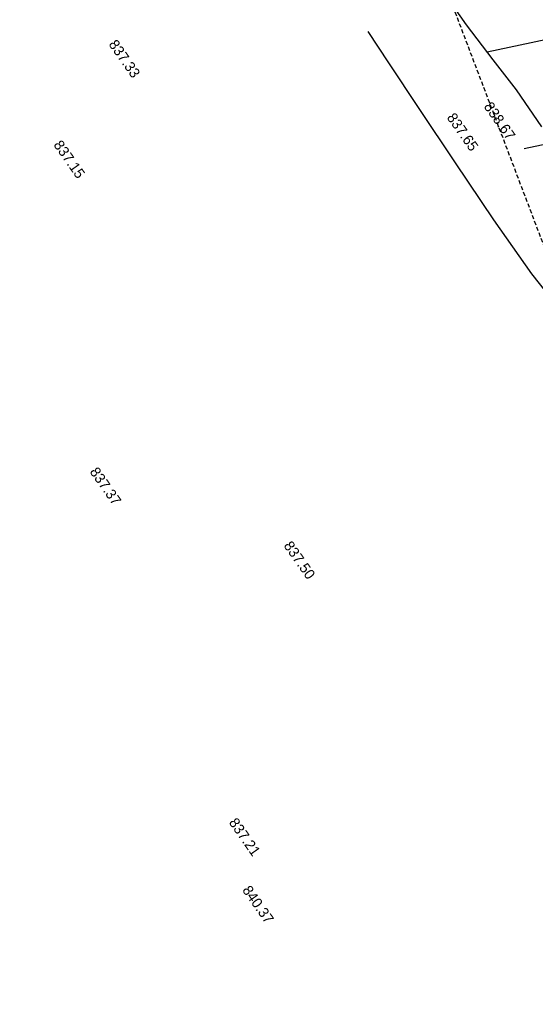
# Model space of a CAD drawing. Header units: millimetres. Extents: x 405709 to 406552, y 4254722 to 4255885.
# Tile 22 of 48: x 406058 to 406107, y 4255125 to 4255220. Entities that reach past the tile are written whole.
import ezdxf

# ---------------------------------------------------------------- set-up
doc = ezdxf.new("R2010")
doc.units = ezdxf.units.MM
doc.header["$LTSCALE"] = 0.5
doc.linetypes.add('CONTI', pattern=[0])
doc.linetypes.add('Штриховая 1 к 2', pattern=[3, 2, -1])
for name, color, linetype in [('(007) Здания', 7, 'Continuous'), ('(028) Гидротехн.', 7, 'Continuous'), ('(031) Горизонтали', 42, 'Continuous'), ('PI_OTDEFAULT', 172, 'CONTI')]:
    doc.layers.add(name, color=color, linetype=linetype)
doc.styles.add('BM-431', font='txt')

# ---------------------------------------------------------------- blocks, each defined once
blk = doc.blocks.new('*U24')
at = {"layer": '(028) Гидротехн.', "color": 5, "ltscale": 10}
for points in [[(1.848, -0.175), (4.679, 17.888)], [(6.258, -0.6), (7.779, 9.103)]]:
    blk.add_lwpolyline(points, dxfattribs=at)
blk = doc.blocks.new('*U25')
at = {"color": 0, "linetype": 'ByBlock', "lineweight": -2, "transparency": 16777216, "rotation": 110.8294244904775}
for p in [(406121.205, 4255219.236), (406124.761, 4255209.89)]:
    blk.add_blockref('*U24', p, dxfattribs=at)

msp = doc.modelspace()

# ---------------------------------------------------------------- hatches: boundary and pattern name
at = {"transparency": 33554687}
h = msp.add_hatch(dxfattribs=at)
h.set_pattern_fill('AR-HBONE', color=30, scale=0.005)
edge = h.paths.add_edge_path()
edge.add_line((406386.605, 4254899.202), (406388.733, 4254901.316))
edge.add_line((406182.571, 4255117.635), (406215.733, 4255080.214))
edge.add_line((406215.733, 4255080.214), (406248.837, 4255042.859))
edge.add_line((406248.837, 4255042.859), (406283.046, 4255007.734))
edge.add_line((406283.046, 4255007.734), (406318.267, 4254972.27))
edge.add_line((406318.267, 4254972.27), (406353.5, 4254936.793))
edge.add_line((406353.5, 4254936.793), (406388.733, 4254901.316))
edge.add_line((406388.733, 4254901.316), (406387.77, 4254900.359))
edge.add_line((406180.326, 4255115.645), (406213.488, 4255078.225))
edge.add_line((406213.488, 4255078.225), (406246.638, 4255040.816))
edge.add_line((406246.638, 4255040.816), (406280.907, 4255005.631))
edge.add_line((406280.907, 4255005.631), (406316.138, 4254970.156))
edge.add_line((406316.138, 4254970.156), (406351.372, 4254934.679))
edge.add_line((406351.372, 4254934.679), (406386.605, 4254899.202))
edge.add_line((406386.605, 4254899.202), (406386.921, 4254899.516))
edge.add_line((406182.571, 4255117.635), (406157.361, 4255152.307))
edge.add_line((406157.361, 4255152.307), (406147.036, 4255171.925))
edge.add_line((406147.036, 4255171.925), (406133.069, 4255198.46))
edge.add_line((406133.069, 4255198.46), (406131.101, 4255203.63))
edge.add_line((406131.101, 4255203.63), (406113.309, 4255250.394))
edge.add_line((406113.309, 4255250.394), (406102.625, 4255278.476))
edge.add_line((406102.625, 4255278.476), (406096.599, 4255297.625))
edge.add_line((406096.599, 4255297.625), (406081.876, 4255347.096))
edge.add_line((406081.876, 4255347.096), (406078.091, 4255359.836))
edge.add_line((406078.091, 4255359.836), (406072.139, 4255402.38))
edge.add_line((406072.139, 4255402.38), (406041.044, 4255445.313))
edge.add_line((406041.044, 4255445.313), (405903.099, 4255619.54))
edge.add_line((405903.099, 4255619.54), (405828.481, 4255714.884))
edge.add_line((405828.481, 4255714.884), (405791.314, 4255762.15))
edge.add_line((405788.956, 4255760.296), (405791.314, 4255762.15))
edge.add_line((405826.12, 4255713.033), (405788.956, 4255760.296))
edge.add_line((405900.742, 4255617.684), (405826.12, 4255713.033))
edge.add_line((406038.652, 4255443.501), (405900.742, 4255617.684))
edge.add_line((406069.271, 4255401.225), (406038.652, 4255443.501))
edge.add_line((406075.152, 4255359.198), (406069.271, 4255401.225))
edge.add_line((406079, 4255346.24), (406075.152, 4255359.198))
edge.add_line((406093.73, 4255296.746), (406079, 4255346.24))
edge.add_line((406099.789, 4255277.491), (406093.73, 4255296.746))
edge.add_line((406110.505, 4255249.327), (406099.789, 4255277.491))
edge.add_line((406128.297, 4255202.562), (406110.505, 4255249.327))
edge.add_line((406130.33, 4255197.223), (406128.297, 4255202.562))
edge.add_line((406144.381, 4255170.527), (406130.33, 4255197.223))
edge.add_line((406154.815, 4255150.702), (406144.381, 4255170.527))
edge.add_line((406180.326, 4255115.645), (406154.815, 4255150.702))

# ---------------------------------------------------------------- linework, layer by layer
at = {"layer": '(007) Здания', "color": 5, "linetype": 'Штриховая 1 к 2', "ltscale": 0.4}
msp.add_lwpolyline([(406165.116, 4255102.166), (406164.567, 4255102.785), (406137.838, 4255139.517), (406126.823, 4255160.444), (406112.289, 4255188.06), (406109.886, 4255194.369), (406092.093, 4255241.139), (406081.197, 4255269.775), (406074.946, 4255289.639), (406060.178, 4255339.262), (406056.118, 4255352.932), (406047.835, 4255392.551), (406022.366, 4255431.339), (405884.89, 4255604.974), (405810.25, 4255700.345), (405773.098, 4255747.593)], dxfattribs=at)
at = {"layer": '(031) Горизонтали'}
for points in [[(406108.087, 4255210.009, 601), (406105.637, 4255213.609, 601), (406103.397, 4255216.509, 601), (406100.797, 4255219.869, 601), (406097.357, 4255224.799, 601)], [(406110.457, 4255191.629, 600.5), (406107.127, 4255195.819, 600.5), (406103.457, 4255201.039, 600.5), (406099.737, 4255206.539, 600.5), (406096.237, 4255211.779, 600.5), (406093.287, 4255216.219, 600.5), (406091.287, 4255219.229, 600.5)]]:
    msp.add_polyline3d(points, dxfattribs=at)

# ---------------------------------------------------------------- block references
msp.add_blockref('*U25', (0, 0))

# ---------------------------------------------------------------- texts
at = {"layer": 'PI_OTDEFAULT', "color": 250, "ltscale": 3, "style": 'BM-431'}
for s, p in [('837.33', (406066.168, 4255217.991)), ('838.67', (406102.438, 4255211.981)), ('837.65', (406098.858, 4255210.921)), ('837.15', (406060.838, 4255208.281)), ('837.37', (406064.338, 4255176.711)), ('837.50', (406083.088, 4255169.571)), ('837.21', (406077.788, 4255142.841)), ('840.37', (406079.088, 4255136.311))]:
    msp.add_text(s, height=1, rotation=305, dxfattribs=at).set_placement(p)

doc.saveas('drawing.dxf')
